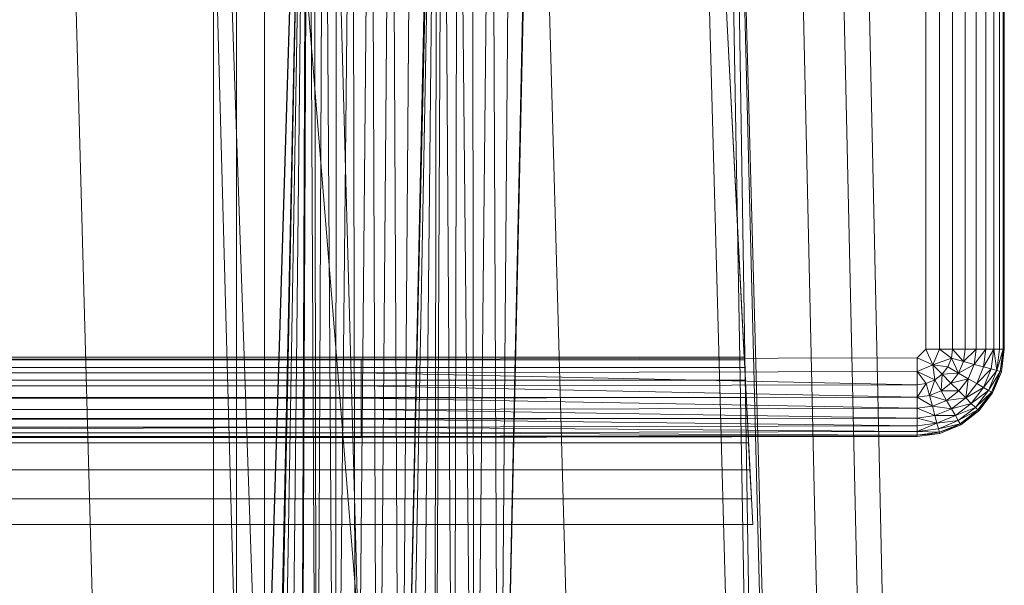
# Model space of a CAD drawing. Header units: metres. Extents: x 391.1 to 430.4, y 12.7 to 28.4.
# Tile 95 of 168: x 404.8153 to 404.9807, y 27.8709 to 27.9658. Entities that reach past the tile are written whole.
import ezdxf

# ---------------------------------------------------------------- set-up
doc = ezdxf.new("R2010")
doc.units = ezdxf.units.M
doc.layers.add('A-DETL-____-MBND', color=7, linetype='Continuous', lineweight=18)

# ---------------------------------------------------------------- blocks, each defined once
blk = doc.blocks.new('Family - Inodor PB-155417-02_PCI_P0')
at = {"layer": 'A-DETL-____-MBND', "color": 253, "true_color": 0xaaaaaa}
for p, q in [((0.3742, 0.40749), (0.36709, 0.72691)), ((0.3742, 0.40749), (0.36709, 0.72691)), ((0.38104, 0.40776), (0.37392, 0.72725)), ((0.38104, 0.40776), (0.37392, 0.72725)), ((0.38526, 0.40793), (0.37814, 0.72747)), ((0.38526, 0.40793), (0.37814, 0.72747)), ((0.24439, 0.7262), (0.25847, 0.21652)), ((0.26816, 0.7262), (0.28224, 0.21652)), ((0.28568, 0.7262), (0.26951, 0.2042)), ((0.26951, 0.2042), (0.28565, 0.7256)), ((0.26951, 0.2042), (0.28565, 0.7256)), ((0.27003, 0.72561), (0.27003, 0.44571)), ((0.27003, 0.72561), (0.27965, 0.44571)), ((0.27003, 0.72561), (0.27003, 0.44571)), ((0.27003, 0.72561), (0.27965, 0.44571)), ((0.27003, 0.72561), (0.27003, 0.44571)), ((0.27003, 0.72561), (0.27003, 0.44571)), ((0.27003, 0.21593), (0.28565, 0.7256)), ((0.27003, 0.21593), (0.28565, 0.7256)), ((0.27392, 0.72561), (0.27392, 0.44571)), ((0.27392, 0.72561), (0.27392, 0.44571)), ((0.27859, 0.72561), (0.27859, 0.44571)), ((0.27859, 0.72561), (0.30126, 0.44572)), ((0.27859, 0.72561), (0.27859, 0.44571)), ((0.27859, 0.72561), (0.30126, 0.44572)), ((0.28565, 0.7256), (0.27965, 0.44571)), ((0.27965, 0.44571), (0.28565, 0.7256)), ((0.28565, 0.7256), (0.27965, 0.44571)), ((0.27965, 0.44571), (0.28565, 0.7256)), ((0.28565, 0.7256), (0.27996, 0.44571)), ((0.27996, 0.44571), (0.28565, 0.7256)), ((0.28565, 0.7256), (0.28094, 0.44571)), ((0.28094, 0.44571), (0.28565, 0.7256)), ((0.28565, 0.7256), (0.28254, 0.44571)), ((0.28254, 0.44571), (0.28565, 0.7256)), ((0.28565, 0.7256), (0.28471, 0.44571)), ((0.28471, 0.44571), (0.28565, 0.7256)), ((0.28471, 0.44571), (0.28596, 0.7256)), ((0.28471, 0.44571), (0.28596, 0.7256)), ((0.28596, 0.7256), (0.28739, 0.44571)), ((0.28596, 0.7256), (0.28739, 0.44571)), ((0.28694, 0.7256), (0.28739, 0.44571)), ((0.28694, 0.7256), (0.28739, 0.44571)), ((0.28854, 0.7256), (0.28739, 0.44571)), ((0.28739, 0.44571), (0.28854, 0.7256)), ((0.28854, 0.7256), (0.29049, 0.44571)), ((0.28854, 0.7256), (0.29049, 0.44571)), ((0.28891, 0.7262), (0.30299, 0.21652)), ((0.29071, 0.7256), (0.29049, 0.44571)), ((0.29049, 0.44571), (0.29071, 0.7256)), ((0.29049, 0.44571), (0.29339, 0.7256)), ((0.29049, 0.44571), (0.29339, 0.7256)), ((0.29339, 0.7256), (0.29392, 0.44571)), ((0.29339, 0.7256), (0.29392, 0.44571)), ((0.29649, 0.7256), (0.29392, 0.44571)), ((0.29392, 0.44571), (0.29649, 0.7256)), ((0.29649, 0.7256), (0.29758, 0.44571)), ((0.29649, 0.7256), (0.29758, 0.44571)), ((0.29992, 0.7256), (0.29758, 0.44571)), ((0.29758, 0.44571), (0.29992, 0.7256)), ((0.29992, 0.7256), (0.30135, 0.44571)), ((0.29992, 0.7256), (0.30135, 0.44571)), ((0.3076, 0.72555), (0.30126, 0.44572)), ((0.30126, 0.44572), (0.3076, 0.72555)), ((0.30749, 0.7262), (0.30135, 0.44571)), ((0.30358, 0.7256), (0.30135, 0.44571)), ((0.30135, 0.44571), (0.30358, 0.7256)), ((0.30135, 0.44571), (0.30735, 0.7256)), ((0.30135, 0.44571), (0.30735, 0.7256)), ((0.3076, 0.72555), (0.30226, 0.44566)), ((0.30226, 0.44566), (0.3076, 0.72555)), ((0.3076, 0.72555), (0.30471, 0.44566)), ((0.30471, 0.44566), (0.3076, 0.72555)), ((0.3076, 0.72555), (0.30715, 0.44566)), ((0.30715, 0.44566), (0.3076, 0.72555)), ((0.30715, 0.44566), (0.3086, 0.72555)), ((0.30715, 0.44566), (0.3086, 0.72555)), ((0.3086, 0.72555), (0.31043, 0.44566)), ((0.3086, 0.72555), (0.31043, 0.44566)), ((0.31105, 0.72555), (0.31043, 0.44566)), ((0.31043, 0.44566), (0.31105, 0.72555)), ((0.31105, 0.72555), (0.31384, 0.44566)), ((0.31105, 0.72555), (0.31384, 0.44566)), ((0.31349, 0.72555), (0.31384, 0.44566)), ((0.31349, 0.72555), (0.31384, 0.44566)), ((0.31677, 0.72555), (0.31384, 0.44566)), ((0.31384, 0.44566), (0.31677, 0.72555)), ((0.31677, 0.72555), (0.31794, 0.44566)), ((0.31677, 0.72555), (0.31794, 0.44566)), ((0.32408, 0.7262), (0.31794, 0.44566)), ((0.32019, 0.72555), (0.31794, 0.44566)), ((0.31794, 0.44566), (0.32019, 0.72555)), ((0.31794, 0.44566), (0.32395, 0.72555)), ((0.31794, 0.44566), (0.32395, 0.72555)), ((0.32395, 0.7262), (0.33803, 0.21652)), ((0.35083, 0.7262), (0.36491, 0.21652)), ((0.35578, 0.7262), (0.36491, 0.21652)), ((0.35697, 0.7262), (0.36491, 0.21652)), ((0.35697, 0.7262), (0.36986, 0.21652)), ((0.35697, 0.7262), (0.37104, 0.21652)), ((0.3592, 0.57586), (0.35226, 0.71226)), ((0.35226, 0.71226), (0.36063, 0.54781)), ((0.38973, 0.71226), (0.38973, 0.57723)), ((0.38973, 0.71226), (0.38973, 0.57723)), ((0.38973, 0.71226), (0.38973, 0.57723)), ((0.39201, 0.71226), (0.39201, 0.57723)), ((0.39201, 0.71226), (0.39201, 0.57723)), ((0.39201, 0.71226), (0.39201, 0.57723)), ((0.39423, 0.71226), (0.39423, 0.57723)), ((0.39423, 0.71226), (0.39423, 0.57723)), ((0.39423, 0.71226), (0.39423, 0.57723)), ((0.39631, 0.71226), (0.39631, 0.57723)), ((0.39631, 0.71226), (0.39631, 0.57723)), ((0.39631, 0.71226), (0.39631, 0.57723)), ((0.39819, 0.71226), (0.39819, 0.57723)), ((0.39819, 0.71226), (0.39819, 0.57723)), ((0.39819, 0.71226), (0.39819, 0.57723)), ((0.39982, 0.71226), (0.39982, 0.57723)), ((0.39982, 0.71226), (0.39982, 0.57723)), ((0.39982, 0.71226), (0.39982, 0.57723)), ((0.40114, 0.71226), (0.40114, 0.57723)), ((0.40114, 0.71226), (0.40114, 0.57723)), ((0.40114, 0.71226), (0.40114, 0.57723)), ((0.40211, 0.71226), (0.40211, 0.57723)), ((0.40211, 0.71226), (0.40211, 0.57723)), ((0.40211, 0.71226), (0.40211, 0.57723)), ((0.40271, 0.71226), (0.40271, 0.57723)), ((0.40271, 0.71226), (0.40271, 0.57723)), ((0.40271, 0.71226), (0.40271, 0.57723)), ((0.40291, 0.71226), (0.40291, 0.57723)), ((0.40291, 0.71226), (0.40291, 0.57723)), ((0.40291, 0.71226), (0.40291, 0.57723)), ((0.40291, 0.71226), (0.40291, 0.57723)), ((0.3592, 0.57586), (0.04193, 0.57586)), ((0.29485, 0.57556), (0.38826, 0.57576)), ((0.29485, 0.57556), (0.38826, 0.57576)), ((0.29485, 0.57556), (0.38826, 0.57576)), ((0.35923, 0.57542), (0.3592, 0.57586)), ((0.38973, 0.57723), (0.38826, 0.57576)), ((0.38826, 0.57576), (0.38973, 0.57723)), ((0.38826, 0.57576), (0.38973, 0.57723)), ((0.38826, 0.57576), (0.38826, 0.57348)), ((0.38826, 0.57576), (0.39091, 0.57458)), ((0.38826, 0.57348), (0.38826, 0.57576)), ((0.38826, 0.57576), (0.39091, 0.57458)), ((0.38973, 0.57723), (0.39091, 0.57458)), ((0.38973, 0.57723), (0.39201, 0.57723)), ((0.38973, 0.57723), (0.39091, 0.57458)), ((0.38973, 0.57723), (0.39201, 0.57723)), ((0.39201, 0.57723), (0.39091, 0.57458)), ((0.39091, 0.57458), (0.39201, 0.57723)), ((0.39201, 0.57723), (0.39402, 0.57569)), ((0.39201, 0.57723), (0.39423, 0.57723)), ((0.39201, 0.57723), (0.39402, 0.57569)), ((0.39201, 0.57723), (0.39423, 0.57723)), ((0.39201, 0.57723), (0.39402, 0.57569)), ((0.39201, 0.57723), (0.39423, 0.57723)), ((0.39423, 0.57723), (0.39402, 0.57569)), ((0.39423, 0.57723), (0.39402, 0.57569)), ((0.39402, 0.57569), (0.39423, 0.57723)), ((0.39423, 0.57723), (0.39631, 0.57723)), ((0.39423, 0.57723), (0.39603, 0.57515)), ((0.39423, 0.57723), (0.39631, 0.57723)), ((0.39423, 0.57723), (0.39631, 0.57723)), ((0.39423, 0.57723), (0.39603, 0.57515)), ((0.39631, 0.57723), (0.39603, 0.57515)), ((0.39631, 0.57723), (0.39603, 0.57515)), ((0.39603, 0.57515), (0.39631, 0.57723)), ((0.39603, 0.57515), (0.39819, 0.57723)), ((0.39603, 0.57515), (0.39819, 0.57723)), ((0.39631, 0.57723), (0.39819, 0.57723)), ((0.39631, 0.57723), (0.39819, 0.57723)), ((0.39631, 0.57723), (0.39819, 0.57723)), ((0.39819, 0.57723), (0.39785, 0.57466)), ((0.39819, 0.57723), (0.39785, 0.57466)), ((0.39785, 0.57466), (0.39819, 0.57723)), ((0.39785, 0.57466), (0.39982, 0.57723)), ((0.39785, 0.57466), (0.39982, 0.57723)), ((0.39819, 0.57723), (0.39982, 0.57723)), ((0.39819, 0.57723), (0.39982, 0.57723)), ((0.39819, 0.57723), (0.39982, 0.57723)), ((0.39982, 0.57723), (0.39942, 0.57424)), ((0.39982, 0.57723), (0.39942, 0.57424)), ((0.39942, 0.57424), (0.39982, 0.57723)), ((0.39942, 0.57424), (0.40114, 0.57723)), ((0.39942, 0.57424), (0.40114, 0.57723)), ((0.39982, 0.57723), (0.40114, 0.57723)), ((0.39982, 0.57723), (0.40114, 0.57723)), ((0.39982, 0.57723), (0.40114, 0.57723)), ((0.40114, 0.57723), (0.4007, 0.5739)), ((0.40114, 0.57723), (0.4007, 0.5739)), ((0.4007, 0.5739), (0.40114, 0.57723)), ((0.40114, 0.57723), (0.40211, 0.57723)), ((0.40114, 0.57723), (0.40164, 0.57365)), ((0.40114, 0.57723), (0.40211, 0.57723)), ((0.40114, 0.57723), (0.40211, 0.57723)), ((0.40114, 0.57723), (0.40164, 0.57365)), ((0.40211, 0.57723), (0.40164, 0.57365)), ((0.40211, 0.57723), (0.40164, 0.57365)), ((0.40164, 0.57365), (0.40211, 0.57723)), ((0.40164, 0.57365), (0.40271, 0.57723)), ((0.40164, 0.57365), (0.40271, 0.57723)), ((0.40211, 0.57723), (0.40271, 0.57723)), ((0.40211, 0.57723), (0.40271, 0.57723)), ((0.40211, 0.57723), (0.40271, 0.57723)), ((0.40271, 0.57723), (0.40221, 0.57349)), ((0.40271, 0.57723), (0.40221, 0.57349)), ((0.40221, 0.57349), (0.40291, 0.57723)), ((0.40221, 0.57349), (0.40271, 0.57723)), ((0.40221, 0.57349), (0.40291, 0.57723)), ((0.40291, 0.57723), (0.40241, 0.57344)), ((0.40291, 0.57723), (0.40241, 0.57344)), ((0.40291, 0.57723), (0.40241, 0.57344)), ((0.40291, 0.57723), (0.40241, 0.57344)), ((0.40271, 0.57723), (0.40291, 0.57723)), ((0.40271, 0.57723), (0.40291, 0.57723)), ((0.40271, 0.57723), (0.40291, 0.57723)), ((0.35929, 0.57413), (0.04184, 0.57413)), ((0.35923, 0.57542), (0.04191, 0.57542)), ((0.10805, 0.57556), (0.29485, 0.57556)), ((0.10805, 0.57556), (0.29485, 0.57556)), ((0.10805, 0.57556), (0.29485, 0.57556)), ((0.29485, 0.57556), (0.29485, 0.57328)), ((0.29485, 0.57556), (0.29485, 0.57328)), ((0.35929, 0.57413), (0.35923, 0.57542)), ((0.3594, 0.57201), (0.35929, 0.57413)), ((0.39091, 0.57458), (0.38826, 0.57348)), ((0.38826, 0.57348), (0.39091, 0.57458)), ((0.39091, 0.57458), (0.39402, 0.57569)), ((0.39091, 0.57458), (0.39402, 0.57569)), ((0.39091, 0.57458), (0.39124, 0.57206)), ((0.39091, 0.57458), (0.39248, 0.57301)), ((0.39091, 0.57458), (0.39343, 0.57425)), ((0.39091, 0.57458), (0.39124, 0.57206)), ((0.39091, 0.57458), (0.39248, 0.57301)), ((0.39091, 0.57458), (0.39124, 0.57206)), ((0.39091, 0.57458), (0.39343, 0.57425)), ((0.39091, 0.57458), (0.39248, 0.57301)), ((0.39091, 0.57458), (0.39343, 0.57425)), ((0.39343, 0.57425), (0.39248, 0.57301)), ((0.39343, 0.57425), (0.39248, 0.57301)), ((0.39248, 0.57301), (0.39343, 0.57425)), ((0.39402, 0.57569), (0.39343, 0.57425)), ((0.39402, 0.57569), (0.39343, 0.57425)), ((0.39343, 0.57425), (0.39402, 0.57569)), ((0.39343, 0.57425), (0.39523, 0.57321)), ((0.39343, 0.57425), (0.39523, 0.57321)), ((0.39343, 0.57425), (0.39523, 0.57321)), ((0.39603, 0.57515), (0.39402, 0.57569)), ((0.39402, 0.57569), (0.39523, 0.57321)), ((0.39402, 0.57569), (0.39603, 0.57515)), ((0.39402, 0.57569), (0.39603, 0.57515)), ((0.39402, 0.57569), (0.39523, 0.57321)), ((0.39603, 0.57515), (0.39523, 0.57321)), ((0.39603, 0.57515), (0.39523, 0.57321)), ((0.39523, 0.57321), (0.39603, 0.57515)), ((0.39523, 0.57321), (0.39785, 0.57466)), ((0.39523, 0.57321), (0.39785, 0.57466)), ((0.39603, 0.57515), (0.39785, 0.57466)), ((0.39603, 0.57515), (0.39785, 0.57466)), ((0.39603, 0.57515), (0.39785, 0.57466)), ((0.39785, 0.57466), (0.39686, 0.57227)), ((0.39785, 0.57466), (0.39686, 0.57227)), ((0.39686, 0.57227), (0.39785, 0.57466)), ((0.39785, 0.57466), (0.39942, 0.57424)), ((0.39785, 0.57466), (0.39942, 0.57424)), ((0.39785, 0.57466), (0.39942, 0.57424)), ((0.39942, 0.57424), (0.39827, 0.57145)), ((0.39942, 0.57424), (0.39827, 0.57145)), ((0.39827, 0.57145), (0.39942, 0.57424)), ((0.39942, 0.57424), (0.4007, 0.5739)), ((0.39942, 0.57424), (0.4007, 0.5739)), ((0.39942, 0.57424), (0.4007, 0.5739)), ((0.10805, 0.57328), (0.29485, 0.57328)), ((0.10805, 0.57328), (0.29485, 0.57328)), ((0.10805, 0.57328), (0.29485, 0.57328)), ((0.38826, 0.57348), (0.29485, 0.57328)), ((0.38826, 0.57348), (0.29485, 0.57328)), ((0.29485, 0.57328), (0.38826, 0.57348)), ((0.29485, 0.57328), (0.29485, 0.57106)), ((0.29485, 0.57328), (0.38826, 0.57126)), ((0.29485, 0.57328), (0.29485, 0.57106)), ((0.29485, 0.57328), (0.38826, 0.57126)), ((0.38826, 0.57348), (0.38826, 0.57126)), ((0.38826, 0.57348), (0.3898, 0.57147)), ((0.38826, 0.57348), (0.38826, 0.57126)), ((0.38826, 0.57126), (0.38826, 0.57348)), ((0.38826, 0.57348), (0.3898, 0.57147)), ((0.38826, 0.57348), (0.39124, 0.57206)), ((0.38826, 0.57348), (0.3898, 0.57147)), ((0.38826, 0.57348), (0.39124, 0.57206)), ((0.39248, 0.57301), (0.39124, 0.57206)), ((0.39248, 0.57301), (0.39124, 0.57206)), ((0.39124, 0.57206), (0.39248, 0.57301)), ((0.39248, 0.57301), (0.39228, 0.57026)), ((0.39228, 0.57026), (0.39248, 0.57301)), ((0.39248, 0.57301), (0.39523, 0.57321)), ((0.39248, 0.57301), (0.39523, 0.57321)), ((0.39248, 0.57301), (0.39395, 0.57154)), ((0.39248, 0.57301), (0.39395, 0.57154)), ((0.39248, 0.57301), (0.39395, 0.57154)), ((0.39523, 0.57321), (0.39395, 0.57154)), ((0.39523, 0.57321), (0.39395, 0.57154)), ((0.39395, 0.57154), (0.39523, 0.57321)), ((0.39523, 0.57321), (0.39686, 0.57227)), ((0.39523, 0.57321), (0.39686, 0.57227)), ((0.39523, 0.57321), (0.39686, 0.57227)), ((0.39827, 0.57145), (0.4007, 0.5739)), ((0.39827, 0.57145), (0.4007, 0.5739)), ((0.4007, 0.5739), (0.39941, 0.57079)), ((0.4007, 0.5739), (0.39941, 0.57079)), ((0.39941, 0.57079), (0.4007, 0.5739)), ((0.39941, 0.57079), (0.40164, 0.57365)), ((0.39941, 0.57079), (0.40164, 0.57365)), ((0.40164, 0.57365), (0.40025, 0.57031)), ((0.40164, 0.57365), (0.40025, 0.57031)), ((0.40025, 0.57031), (0.40164, 0.57365)), ((0.40025, 0.57031), (0.40221, 0.57349)), ((0.40025, 0.57031), (0.40221, 0.57349)), ((0.4007, 0.5739), (0.40164, 0.57365)), ((0.4007, 0.5739), (0.40164, 0.57365)), ((0.4007, 0.5739), (0.40164, 0.57365)), ((0.40221, 0.57349), (0.40077, 0.57001)), ((0.40221, 0.57349), (0.40077, 0.57001)), ((0.40077, 0.57001), (0.40221, 0.57349)), ((0.40221, 0.57349), (0.40094, 0.56991)), ((0.40094, 0.56991), (0.40221, 0.57349)), ((0.40241, 0.57344), (0.40094, 0.56991)), ((0.40241, 0.57344), (0.40094, 0.56991)), ((0.40241, 0.57344), (0.40094, 0.56991)), ((0.40094, 0.56991), (0.40241, 0.57344)), ((0.40164, 0.57365), (0.40221, 0.57349)), ((0.40164, 0.57365), (0.40221, 0.57349)), ((0.40164, 0.57365), (0.40221, 0.57349)), ((0.40221, 0.57349), (0.40241, 0.57344)), ((0.40221, 0.57349), (0.40241, 0.57344)), ((0.40221, 0.57349), (0.40241, 0.57344)), ((0.3594, 0.57201), (0.04173, 0.57201)), ((0.10805, 0.57106), (0.29485, 0.57106)), ((0.10805, 0.57106), (0.29485, 0.57106)), ((0.10805, 0.57106), (0.29485, 0.57106)), ((0.38826, 0.57126), (0.29485, 0.57106)), ((0.38826, 0.57126), (0.29485, 0.57106)), ((0.29485, 0.57106), (0.38826, 0.57126)), ((0.29485, 0.57106), (0.29485, 0.56898)), ((0.29485, 0.57106), (0.38826, 0.56918)), ((0.29485, 0.57106), (0.29485, 0.56898)), ((0.29485, 0.57106), (0.38826, 0.56918)), ((0.35955, 0.56914), (0.3594, 0.57201)), ((0.3898, 0.57147), (0.38826, 0.57126)), ((0.38826, 0.57126), (0.3898, 0.57147)), ((0.3898, 0.57147), (0.38826, 0.56918)), ((0.38826, 0.57126), (0.3898, 0.57147)), ((0.38826, 0.56918), (0.3898, 0.57147)), ((0.38826, 0.57126), (0.38826, 0.56918)), ((0.38826, 0.57126), (0.38826, 0.56918)), ((0.38826, 0.57126), (0.38826, 0.56918)), ((0.39124, 0.57206), (0.3898, 0.57147)), ((0.39124, 0.57206), (0.3898, 0.57147)), ((0.3898, 0.57147), (0.39124, 0.57206)), ((0.3898, 0.57147), (0.39034, 0.56946)), ((0.3898, 0.57147), (0.39034, 0.56946)), ((0.3898, 0.57147), (0.39034, 0.56946)), ((0.39124, 0.57206), (0.39034, 0.56946)), ((0.39034, 0.56946), (0.39124, 0.57206)), ((0.39124, 0.57206), (0.39228, 0.57026)), ((0.39124, 0.57206), (0.39228, 0.57026)), ((0.39124, 0.57206), (0.39228, 0.57026)), ((0.39395, 0.57154), (0.39228, 0.57026)), ((0.39228, 0.57026), (0.39395, 0.57154)), ((0.39228, 0.57026), (0.39395, 0.57154)), ((0.39395, 0.57154), (0.39686, 0.57227)), ((0.39395, 0.57154), (0.39686, 0.57227)), ((0.39395, 0.57154), (0.39528, 0.57021)), ((0.39395, 0.57154), (0.39528, 0.57021)), ((0.39395, 0.57154), (0.39528, 0.57021)), ((0.39686, 0.57227), (0.39528, 0.57021)), ((0.39686, 0.57227), (0.39528, 0.57021)), ((0.39528, 0.57021), (0.39686, 0.57227)), ((0.39686, 0.57227), (0.39643, 0.56906)), ((0.39643, 0.56906), (0.39686, 0.57227)), ((0.39827, 0.57145), (0.39643, 0.56906)), ((0.39643, 0.56906), (0.39827, 0.57145)), ((0.39643, 0.56906), (0.39827, 0.57145)), ((0.39643, 0.56906), (0.39941, 0.57079)), ((0.39643, 0.56906), (0.39941, 0.57079)), ((0.39686, 0.57227), (0.39827, 0.57145)), ((0.39686, 0.57227), (0.39827, 0.57145)), ((0.39686, 0.57227), (0.39827, 0.57145)), ((0.39941, 0.57079), (0.39736, 0.56812)), ((0.39941, 0.57079), (0.39736, 0.56812)), ((0.39736, 0.56812), (0.39941, 0.57079)), ((0.39827, 0.57145), (0.39941, 0.57079)), ((0.39827, 0.57145), (0.39941, 0.57079)), ((0.39827, 0.57145), (0.39941, 0.57079)), ((0.39941, 0.57079), (0.40025, 0.57031)), ((0.39941, 0.57079), (0.40025, 0.57031)), ((0.39941, 0.57079), (0.40025, 0.57031)), ((0.35955, 0.56914), (0.04159, 0.56914)), ((0.38826, 0.56918), (0.29485, 0.56898)), ((0.38826, 0.56918), (0.29485, 0.56898)), ((0.29485, 0.56898), (0.38826, 0.56918)), ((0.35973, 0.5656), (0.35955, 0.56914)), ((0.39034, 0.56946), (0.38826, 0.56918)), ((0.38826, 0.56918), (0.39034, 0.56946)), ((0.38826, 0.56918), (0.39034, 0.56946)), ((0.38826, 0.56918), (0.38826, 0.5673)), ((0.38826, 0.56918), (0.38826, 0.5673)), ((0.38826, 0.56918), (0.39083, 0.56764)), ((0.38826, 0.56918), (0.38826, 0.5673)), ((0.38826, 0.56918), (0.39083, 0.56764)), ((0.39228, 0.57026), (0.39034, 0.56946)), ((0.39034, 0.56946), (0.39228, 0.57026)), ((0.39034, 0.56946), (0.39228, 0.57026)), ((0.39034, 0.56946), (0.39083, 0.56764)), ((0.39034, 0.56946), (0.39083, 0.56764)), ((0.39034, 0.56946), (0.39322, 0.56863)), ((0.39034, 0.56946), (0.39083, 0.56764)), ((0.39034, 0.56946), (0.39322, 0.56863)), ((0.39228, 0.57026), (0.39322, 0.56863)), ((0.39228, 0.57026), (0.39322, 0.56863)), ((0.39228, 0.57026), (0.39528, 0.57021)), ((0.39228, 0.57026), (0.39322, 0.56863)), ((0.39228, 0.57026), (0.39528, 0.57021)), ((0.39528, 0.57021), (0.39322, 0.56863)), ((0.39528, 0.57021), (0.39322, 0.56863)), ((0.39322, 0.56863), (0.39528, 0.57021)), ((0.39528, 0.57021), (0.39643, 0.56906)), ((0.39528, 0.57021), (0.39643, 0.56906)), ((0.39528, 0.57021), (0.39643, 0.56906)), ((0.39736, 0.56812), (0.40025, 0.57031)), ((0.39736, 0.56812), (0.40025, 0.57031)), ((0.40025, 0.57031), (0.39805, 0.56744)), ((0.40025, 0.57031), (0.39805, 0.56744)), ((0.39805, 0.56744), (0.40025, 0.57031)), ((0.39805, 0.56744), (0.40077, 0.57001)), ((0.39805, 0.56744), (0.40077, 0.57001)), ((0.40077, 0.57001), (0.39847, 0.56702)), ((0.40077, 0.57001), (0.39847, 0.56702)), ((0.39847, 0.56702), (0.40077, 0.57001)), ((0.40077, 0.57001), (0.39862, 0.56687)), ((0.39862, 0.56687), (0.40077, 0.57001)), ((0.40094, 0.56991), (0.39862, 0.56687)), ((0.40094, 0.56991), (0.39862, 0.56687)), ((0.40094, 0.56991), (0.39862, 0.56687)), ((0.39862, 0.56687), (0.40094, 0.56991)), ((0.40025, 0.57031), (0.40077, 0.57001)), ((0.40025, 0.57031), (0.40077, 0.57001)), ((0.40025, 0.57031), (0.40077, 0.57001)), ((0.40077, 0.57001), (0.40094, 0.56991)), ((0.40077, 0.57001), (0.40094, 0.56991)), ((0.40077, 0.57001), (0.40094, 0.56991)), ((0.10805, 0.56898), (0.29485, 0.56898)), ((0.10805, 0.56898), (0.29485, 0.56898)), ((0.10805, 0.56898), (0.29485, 0.56898)), ((0.29485, 0.56898), (0.29485, 0.5671)), ((0.29485, 0.56898), (0.38826, 0.5673)), ((0.29485, 0.56898), (0.29485, 0.5671)), ((0.29485, 0.56898), (0.38826, 0.5673)), ((0.39083, 0.56764), (0.38826, 0.5673)), ((0.39083, 0.56764), (0.38826, 0.5673)), ((0.38826, 0.5673), (0.39083, 0.56764)), ((0.39322, 0.56863), (0.39083, 0.56764)), ((0.39322, 0.56863), (0.39083, 0.56764)), ((0.39083, 0.56764), (0.39322, 0.56863)), ((0.39083, 0.56764), (0.39125, 0.56607)), ((0.39083, 0.56764), (0.39125, 0.56607)), ((0.39083, 0.56764), (0.39404, 0.56722)), ((0.39083, 0.56764), (0.39125, 0.56607)), ((0.39083, 0.56764), (0.39404, 0.56722)), ((0.39322, 0.56863), (0.39643, 0.56906)), ((0.39322, 0.56863), (0.39643, 0.56906)), ((0.39322, 0.56863), (0.39404, 0.56722)), ((0.39322, 0.56863), (0.39404, 0.56722)), ((0.39322, 0.56863), (0.39404, 0.56722)), ((0.39643, 0.56906), (0.39404, 0.56722)), ((0.39643, 0.56906), (0.39404, 0.56722)), ((0.39404, 0.56722), (0.39643, 0.56906)), ((0.39404, 0.56722), (0.39736, 0.56812)), ((0.39404, 0.56722), (0.39736, 0.56812)), ((0.39736, 0.56812), (0.3947, 0.56608)), ((0.39736, 0.56812), (0.3947, 0.56608)), ((0.3947, 0.56608), (0.39736, 0.56812)), ((0.39643, 0.56906), (0.39736, 0.56812)), ((0.39643, 0.56906), (0.39736, 0.56812)), ((0.39643, 0.56906), (0.39736, 0.56812)), ((0.39736, 0.56812), (0.39805, 0.56744)), ((0.39736, 0.56812), (0.39805, 0.56744)), ((0.39736, 0.56812), (0.39805, 0.56744)), ((0.10805, 0.5671), (0.29485, 0.5671)), ((0.10805, 0.5671), (0.29485, 0.5671)), ((0.10805, 0.5671), (0.29485, 0.5671)), ((0.38826, 0.5673), (0.29485, 0.5671)), ((0.38826, 0.5673), (0.29485, 0.5671)), ((0.29485, 0.5671), (0.38826, 0.5673)), ((0.29485, 0.5671), (0.29485, 0.56547)), ((0.29485, 0.5671), (0.38826, 0.56567)), ((0.29485, 0.5671), (0.29485, 0.56547)), ((0.29485, 0.5671), (0.38826, 0.56567)), ((0.38826, 0.5673), (0.38826, 0.56567)), ((0.38826, 0.5673), (0.38826, 0.56567)), ((0.38826, 0.5673), (0.39125, 0.56607)), ((0.38826, 0.5673), (0.38826, 0.56567)), ((0.38826, 0.5673), (0.39125, 0.56607)), ((0.39125, 0.56607), (0.38826, 0.56567)), ((0.39125, 0.56607), (0.38826, 0.56567)), ((0.38826, 0.56567), (0.39125, 0.56607)), ((0.39404, 0.56722), (0.39125, 0.56607)), ((0.39404, 0.56722), (0.39125, 0.56607)), ((0.39125, 0.56607), (0.39404, 0.56722)), ((0.39125, 0.56607), (0.3947, 0.56608)), ((0.39125, 0.56607), (0.3947, 0.56608)), ((0.39125, 0.56607), (0.39159, 0.56479)), ((0.39125, 0.56607), (0.39159, 0.56479)), ((0.39125, 0.56607), (0.39159, 0.56479)), ((0.3947, 0.56608), (0.39159, 0.56479)), ((0.3947, 0.56608), (0.39159, 0.56479)), ((0.39159, 0.56479), (0.3947, 0.56608)), ((0.39404, 0.56722), (0.3947, 0.56608)), ((0.39404, 0.56722), (0.3947, 0.56608)), ((0.39404, 0.56722), (0.3947, 0.56608)), ((0.3947, 0.56608), (0.39805, 0.56744)), ((0.3947, 0.56608), (0.39805, 0.56744)), ((0.3947, 0.56608), (0.39518, 0.56524)), ((0.3947, 0.56608), (0.39518, 0.56524)), ((0.3947, 0.56608), (0.39518, 0.56524)), ((0.39805, 0.56744), (0.39518, 0.56524)), ((0.39805, 0.56744), (0.39518, 0.56524)), ((0.39518, 0.56524), (0.39805, 0.56744)), ((0.39518, 0.56524), (0.39847, 0.56702)), ((0.39518, 0.56524), (0.39847, 0.56702)), ((0.39847, 0.56702), (0.39548, 0.56472)), ((0.39847, 0.56702), (0.39548, 0.56472)), ((0.39548, 0.56472), (0.39847, 0.56702)), ((0.39548, 0.56472), (0.39862, 0.56687)), ((0.39548, 0.56472), (0.39862, 0.56687)), ((0.39862, 0.56687), (0.39558, 0.56455)), ((0.39862, 0.56687), (0.39558, 0.56455)), ((0.39862, 0.56687), (0.39558, 0.56455)), ((0.39862, 0.56687), (0.39558, 0.56455)), ((0.39805, 0.56744), (0.39847, 0.56702)), ((0.39805, 0.56744), (0.39847, 0.56702)), ((0.39805, 0.56744), (0.39847, 0.56702)), ((0.39847, 0.56702), (0.39862, 0.56687)), ((0.39847, 0.56702), (0.39862, 0.56687)), ((0.39847, 0.56702), (0.39862, 0.56687)), ((0.35973, 0.5656), (0.04141, 0.56559)), ((0.10805, 0.56547), (0.29485, 0.56547)), ((0.10805, 0.56547), (0.29485, 0.56547)), ((0.10805, 0.56547), (0.29485, 0.56547)), ((0.38826, 0.56567), (0.29485, 0.56547)), ((0.38826, 0.56567), (0.29485, 0.56547)), ((0.29485, 0.56547), (0.38826, 0.56567)), ((0.29485, 0.56547), (0.29485, 0.56415)), ((0.29485, 0.56547), (0.29485, 0.56415)), ((0.29485, 0.56547), (0.38826, 0.56435)), ((0.29485, 0.56547), (0.29485, 0.56415)), ((0.29485, 0.56547), (0.38826, 0.56435)), ((0.38826, 0.56435), (0.29485, 0.56415)), ((0.38826, 0.56435), (0.29485, 0.56415)), ((0.29485, 0.56415), (0.38826, 0.56435)), ((0.35993, 0.56149), (0.35973, 0.5656)), ((0.38826, 0.56567), (0.38826, 0.56435)), ((0.38826, 0.56567), (0.38826, 0.56435)), ((0.38826, 0.56567), (0.39159, 0.56479)), ((0.38826, 0.56567), (0.38826, 0.56435)), ((0.38826, 0.56567), (0.39159, 0.56479)), ((0.39159, 0.56479), (0.38826, 0.56435)), ((0.39159, 0.56479), (0.38826, 0.56435)), ((0.38826, 0.56435), (0.39159, 0.56479)), ((0.39159, 0.56479), (0.38826, 0.56338)), ((0.38826, 0.56338), (0.39159, 0.56479)), ((0.38826, 0.56435), (0.38826, 0.56338)), ((0.38826, 0.56435), (0.38826, 0.56338)), ((0.38826, 0.56435), (0.38826, 0.56338)), ((0.39159, 0.56479), (0.39518, 0.56524)), ((0.39159, 0.56479), (0.39518, 0.56524)), ((0.39159, 0.56479), (0.39184, 0.56385)), ((0.39159, 0.56479), (0.39184, 0.56385)), ((0.39159, 0.56479), (0.39184, 0.56385)), ((0.39518, 0.56524), (0.39184, 0.56385)), ((0.39518, 0.56524), (0.39184, 0.56385)), ((0.39184, 0.56385), (0.39518, 0.56524)), ((0.39184, 0.56385), (0.39548, 0.56472)), ((0.39184, 0.56385), (0.39548, 0.56472)), ((0.39548, 0.56472), (0.392, 0.56328)), ((0.39548, 0.56472), (0.392, 0.56328)), ((0.392, 0.56328), (0.39548, 0.56472)), ((0.392, 0.56328), (0.39558, 0.56455)), ((0.392, 0.56328), (0.39558, 0.56455)), ((0.39558, 0.56455), (0.39205, 0.56308)), ((0.39558, 0.56455), (0.39205, 0.56308)), ((0.39558, 0.56455), (0.39205, 0.56308)), ((0.39558, 0.56455), (0.39205, 0.56308)), ((0.39518, 0.56524), (0.39548, 0.56472)), ((0.39518, 0.56524), (0.39548, 0.56472)), ((0.39518, 0.56524), (0.39548, 0.56472)), ((0.39548, 0.56472), (0.39558, 0.56455)), ((0.39548, 0.56472), (0.39558, 0.56455)), ((0.39548, 0.56472), (0.39558, 0.56455)), ((0.38826, 0.56258), (0.01465, 0.56258)), ((0.38826, 0.56258), (0.01465, 0.56258)), ((0.10805, 0.56415), (0.29485, 0.56415)), ((0.10805, 0.56415), (0.29485, 0.56415)), ((0.10805, 0.56415), (0.29485, 0.56415)), ((0.29485, 0.56415), (0.10805, 0.56318)), ((0.10805, 0.56318), (0.29485, 0.56415)), ((0.10805, 0.56318), (0.29485, 0.56318)), ((0.10805, 0.56318), (0.29485, 0.56318)), ((0.10805, 0.56318), (0.29485, 0.56318)), ((0.10805, 0.56258), (0.29485, 0.56258)), ((0.10805, 0.56258), (0.29485, 0.56258)), ((0.10805, 0.56258), (0.29485, 0.56258)), ((0.29485, 0.56415), (0.29485, 0.56318)), ((0.29485, 0.56415), (0.29485, 0.56318)), ((0.29485, 0.56415), (0.38826, 0.56338)), ((0.29485, 0.56415), (0.29485, 0.56318)), ((0.29485, 0.56415), (0.38826, 0.56338)), ((0.38826, 0.56338), (0.29485, 0.56318)), ((0.38826, 0.56338), (0.29485, 0.56318)), ((0.29485, 0.56318), (0.38826, 0.56338)), ((0.29485, 0.56318), (0.29485, 0.56258)), ((0.29485, 0.56318), (0.29485, 0.56258)), ((0.29485, 0.56318), (0.38826, 0.56278)), ((0.29485, 0.56318), (0.29485, 0.56258)), ((0.29485, 0.56318), (0.38826, 0.56278)), ((0.38826, 0.56278), (0.29485, 0.56258)), ((0.38826, 0.56278), (0.29485, 0.56258)), ((0.29485, 0.56258), (0.38826, 0.56278)), ((0.29485, 0.56258), (0.29485, 0.56238)), ((0.38826, 0.56258), (0.29485, 0.56238)), ((0.29485, 0.56258), (0.29485, 0.56238)), ((0.29485, 0.56258), (0.38826, 0.56258)), ((0.29485, 0.56258), (0.29485, 0.56238)), ((0.38826, 0.56258), (0.29485, 0.56238)), ((0.29485, 0.56258), (0.38826, 0.56258)), ((0.39184, 0.56385), (0.38826, 0.56338)), ((0.38826, 0.56338), (0.39184, 0.56385)), ((0.38826, 0.56338), (0.39184, 0.56385)), ((0.38826, 0.56338), (0.38826, 0.56278)), ((0.38826, 0.56338), (0.38826, 0.56278)), ((0.38826, 0.56338), (0.392, 0.56328)), ((0.38826, 0.56338), (0.38826, 0.56278)), ((0.38826, 0.56338), (0.392, 0.56328)), ((0.392, 0.56328), (0.38826, 0.56278)), ((0.392, 0.56328), (0.38826, 0.56278)), ((0.38826, 0.56278), (0.392, 0.56328)), ((0.39205, 0.56308), (0.38826, 0.56258)), ((0.39205, 0.56308), (0.38826, 0.56258)), ((0.39205, 0.56308), (0.38826, 0.56258)), ((0.38826, 0.56278), (0.39205, 0.56308)), ((0.39205, 0.56308), (0.38826, 0.56258)), ((0.38826, 0.56278), (0.39205, 0.56308)), ((0.38826, 0.56278), (0.38826, 0.56258)), ((0.38826, 0.56278), (0.38826, 0.56258)), ((0.38826, 0.56278), (0.38826, 0.56258)), ((0.39184, 0.56385), (0.392, 0.56328)), ((0.39184, 0.56385), (0.392, 0.56328)), ((0.39184, 0.56385), (0.392, 0.56328)), ((0.392, 0.56328), (0.39205, 0.56308)), ((0.392, 0.56328), (0.39205, 0.56308)), ((0.392, 0.56328), (0.39205, 0.56308)), ((0.35993, 0.56149), (0.0412, 0.56149)), ((0.29485, 0.56238), (0.10805, 0.56238)), ((0.10805, 0.56238), (0.29485, 0.56238)), ((0.36017, 0.55695), (0.35993, 0.56149)), ((0.36017, 0.55695), (0.04097, 0.55695)), ((0.36041, 0.55211), (0.36017, 0.55695)), ((0.36041, 0.55211), (0.04072, 0.55211)), ((0.36063, 0.54781), (0.36041, 0.55211)), ((0.0405, 0.54781), (0.36063, 0.54781))]:
    blk.add_line(p, q, dxfattribs=at)
blk = doc.blocks.new('LONDR55-XX_ZZ-ARQ-CAA-M3D-Londres55_ifc-1-02_PCI_P0')
at = {"layer": 'A-DETL-____-MBND', "color": 253, "lineweight": 18, "true_color": 0xaaaaaa}
blk.add_blockref('Family - Inodor PB-155417-02_PCI_P0', (404.57781, 27.33331), dxfattribs=at)

msp = doc.modelspace()

# ---------------------------------------------------------------- block references
at = {"lineweight": 5}
msp.add_blockref('LONDR55-XX_ZZ-ARQ-CAA-M3D-Londres55_ifc-1-02_PCI_P0', (0, 0), dxfattribs=at)

doc.saveas('drawing.dxf')
